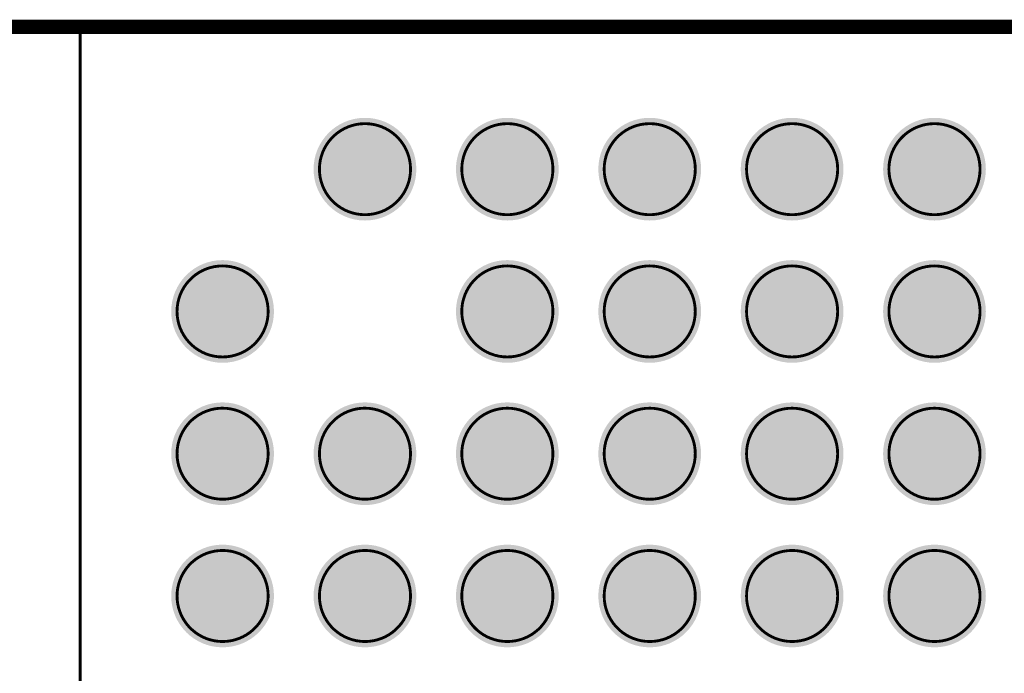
# Model space of a CAD drawing. Header units: inches. Extents: x -0.12 to 1.77, y 0 to 1.45.
# Tile 19 of 24: x 0.57 to 0.91, y 0.96 to 1.18. Entities that reach past the tile are written whole.
import ezdxf

# ---------------------------------------------------------------- set-up
doc = ezdxf.new("R2010")
doc.units = ezdxf.units.IN
doc.header["$MEASUREMENT"] = 0
for name, color, linetype in [('Keep-Out Layer', 6, 'Continuous'), ('Mechanical 7', 56, 'Continuous'), ('Top Layer', 1, 'Continuous'), ('Top Overlay', 2, 'Continuous'), ('Top Paste', 8, 'Continuous'), ('Top Solder', 216, 'Continuous')]:
    doc.layers.add(name, color=color, linetype=linetype)

# ---------------------------------------------------------------- blocks, each defined once
blk = doc.blocks.new('OSM__S____S_S______P________S____1')
at = {"layer": 'Mechanical 7', "const_width": 0.000984}
for points in [[(0, -0.59055), (0, 0.59055)], [(0, 0.59055), (0.59055, 0.59055)], [(0.08268, 0.54134), (0.08268, 0.54134)]]:
    blk.add_lwpolyline(points, dxfattribs=at)
at = {"layer": 'Mechanical 7', "const_width": 0.000492}
for points in [[(-0.00024, 0.59055, 1), (0.00025, 0.59055, 1)], [(-0.00024, 0.59055, 1), (0.00025, 0.59055, 1)], [(0.09818, 0.55709, 1), (0.09867, 0.55709, 1)], [(0.09818, 0.55709, 1), (0.09867, 0.55709, 1)], [(0.14739, 0.55709, 1), (0.14788, 0.55709, 1)], [(0.14739, 0.55709, 1), (0.14788, 0.55709, 1)], [(0.1966, 0.55709, 1), (0.19709, 0.55709, 1)], [(0.19661, 0.55709, 1), (0.1971, 0.55709, 1)], [(0.24581, 0.55709, 1), (0.24631, 0.55709, 1)], [(0.24582, 0.55709, 1), (0.24631, 0.55709, 1)], [(0.29503, 0.55709, 1), (0.29552, 0.55709, 1)], [(0.29503, 0.55709, 1), (0.29552, 0.55709, 1)], [(0.08243, 0.54134, 1), (0.08292, 0.54134, 1)], [(0.08243, 0.54134, 1), (0.08292, 0.54134, 1)], [(0.08243, 0.54134, 1), (0.08292, 0.54134, 1)], [(0.08243, 0.54134, 1), (0.08292, 0.54134, 1)], [(0.11393, 0.54134, 1), (0.11442, 0.54134, 1)], [(0.11393, 0.54134, 1), (0.11442, 0.54134, 1)], [(0.13164, 0.54134, 1), (0.13213, 0.54134, 1)], [(0.13164, 0.54134, 1), (0.13213, 0.54134, 1)], [(0.16314, 0.54134, 1), (0.16363, 0.54134, 1)], [(0.16314, 0.54134, 1), (0.16363, 0.54134, 1)], [(0.18085, 0.54134, 1), (0.18135, 0.54134, 1)], [(0.18085, 0.54134, 1), (0.18135, 0.54134, 1)], [(0.21235, 0.54134, 1), (0.21284, 0.54134, 1)], [(0.21235, 0.54134, 1), (0.21284, 0.54134, 1)], [(0.23007, 0.54134, 1), (0.23056, 0.54134, 1)], [(0.23007, 0.54134, 1), (0.23056, 0.54134, 1)], [(0.26156, 0.54134, 1), (0.26205, 0.54134, 1)], [(0.26156, 0.54134, 1), (0.26205, 0.54134, 1)], [(0.27928, 0.54134, 1), (0.27977, 0.54134, 1)], [(0.27928, 0.54134, 1), (0.27977, 0.54134, 1)], [(0.31077, 0.54134, 1), (0.31127, 0.54134, 1)], [(0.31077, 0.54134, 1), (0.31127, 0.54134, 1)], [(0.09818, 0.52559, 1), (0.09867, 0.52559, 1)], [(0.09818, 0.52559, 1), (0.09867, 0.52559, 1)], [(0.14739, 0.52559, 1), (0.14788, 0.52559, 1)], [(0.14739, 0.52559, 1), (0.14788, 0.52559, 1)], [(0.1966, 0.52559, 1), (0.19709, 0.52559, 1)], [(0.1966, 0.52559, 1), (0.19709, 0.52559, 1)], [(0.24581, 0.52559, 1), (0.24631, 0.52559, 1)], [(0.24581, 0.52559, 1), (0.24631, 0.52559, 1)], [(0.29503, 0.52559, 1), (0.29552, 0.52559, 1)], [(0.29503, 0.52559, 1), (0.29552, 0.52559, 1)], [(0.04896, 0.50787, 1), (0.04946, 0.50787, 1)], [(0.04897, 0.50788, 1), (0.04946, 0.50788, 1)], [(0.14739, 0.50787, 1), (0.14788, 0.50787, 1)], [(0.14739, 0.50788, 1), (0.14788, 0.50788, 1)], [(0.1966, 0.50787, 1), (0.19709, 0.50787, 1)], [(0.1966, 0.50788, 1), (0.19709, 0.50788, 1)], [(0.24581, 0.50787, 1), (0.2463, 0.50787, 1)], [(0.24581, 0.50788, 1), (0.24631, 0.50788, 1)], [(0.29503, 0.50787, 1), (0.29552, 0.50787, 1)], [(0.29503, 0.50788, 1), (0.29552, 0.50788, 1)], [(0.03322, 0.49213, 1), (0.03371, 0.49213, 1)], [(0.03322, 0.49213, 1), (0.03371, 0.49213, 1)], [(0.06471, 0.49213, 1), (0.0652, 0.49213, 1)], [(0.06471, 0.49213, 1), (0.0652, 0.49213, 1)], [(0.13164, 0.49213, 1), (0.13213, 0.49213, 1)], [(0.13164, 0.49213, 1), (0.13213, 0.49213, 1)], [(0.16313, 0.49213, 1), (0.16363, 0.49213, 1)], [(0.16313, 0.49213, 1), (0.16363, 0.49213, 1)], [(0.18085, 0.49212, 1), (0.18134, 0.49212, 1)], [(0.18085, 0.49212, 1), (0.18134, 0.49212, 1)], [(0.21235, 0.49212, 1), (0.21284, 0.49212, 1)], [(0.21235, 0.49212, 1), (0.21284, 0.49212, 1)], [(0.23006, 0.49213, 1), (0.23055, 0.49213, 1)], [(0.23006, 0.49213, 1), (0.23055, 0.49213, 1)], [(0.26156, 0.49213, 1), (0.26205, 0.49213, 1)], [(0.26156, 0.49213, 1), (0.26205, 0.49213, 1)], [(0.27928, 0.49212, 1), (0.27977, 0.49212, 1)], [(0.27928, 0.49212, 1), (0.27977, 0.49212, 1)], [(0.31078, 0.49212, 1), (0.31127, 0.49212, 1)], [(0.31078, 0.49212, 1), (0.31127, 0.49212, 1)], [(0.04896, 0.47638, 1), (0.04946, 0.47638, 1)], [(0.04896, 0.47638, 1), (0.04946, 0.47638, 1)], [(0.14739, 0.47638, 1), (0.14788, 0.47638, 1)], [(0.14739, 0.47638, 1), (0.14788, 0.47638, 1)], [(0.1966, 0.47638, 1), (0.19709, 0.47638, 1)], [(0.1966, 0.47638, 1), (0.19709, 0.47638, 1)], [(0.24581, 0.47638, 1), (0.2463, 0.47638, 1)], [(0.24581, 0.47638, 1), (0.2463, 0.47638, 1)], [(0.29503, 0.47638, 1), (0.29552, 0.47638, 1)], [(0.29503, 0.47638, 1), (0.29552, 0.47638, 1)], [(0.04897, 0.45866, 1), (0.04946, 0.45866, 1)], [(0.04897, 0.45867, 1), (0.04946, 0.45867, 1)], [(0.09818, 0.45866, 1), (0.09867, 0.45866, 1)], [(0.09818, 0.45867, 1), (0.09867, 0.45867, 1)], [(0.14739, 0.45866, 1), (0.14788, 0.45866, 1)], [(0.14739, 0.45866, 1), (0.14788, 0.45866, 1)], [(0.1966, 0.45866, 1), (0.19709, 0.45866, 1)], [(0.1966, 0.45866, 1), (0.19709, 0.45866, 1)], [(0.24581, 0.45866, 1), (0.2463, 0.45866, 1)], [(0.24581, 0.45866, 1), (0.24631, 0.45866, 1)], [(0.29503, 0.45866, 1), (0.29552, 0.45866, 1)], [(0.29503, 0.45866, 1), (0.29552, 0.45866, 1)], [(0.03322, 0.44292, 1), (0.03371, 0.44292, 1)], [(0.03322, 0.44292, 1), (0.03371, 0.44292, 1)], [(0.06471, 0.44292, 1), (0.06521, 0.44292, 1)], [(0.06471, 0.44292, 1), (0.06521, 0.44292, 1)], [(0.08243, 0.44292, 1), (0.08292, 0.44292, 1)], [(0.08243, 0.44292, 1), (0.08292, 0.44292, 1)], [(0.11393, 0.44292, 1), (0.11442, 0.44292, 1)], [(0.11393, 0.44292, 1), (0.11442, 0.44292, 1)], [(0.13164, 0.44291, 1), (0.13213, 0.44291, 1)], [(0.13164, 0.44291, 1), (0.13213, 0.44291, 1)], [(0.16313, 0.44291, 1), (0.16363, 0.44291, 1)], [(0.16313, 0.44291, 1), (0.16363, 0.44291, 1)], [(0.18085, 0.44291, 1), (0.18134, 0.44291, 1)], [(0.18085, 0.44291, 1), (0.18134, 0.44291, 1)], [(0.21235, 0.44291, 1), (0.21284, 0.44291, 1)], [(0.21235, 0.44291, 1), (0.21284, 0.44291, 1)], [(0.23006, 0.44291, 1), (0.23055, 0.44291, 1)], [(0.23006, 0.44291, 1), (0.23055, 0.44291, 1)], [(0.26156, 0.44291, 1), (0.26205, 0.44291, 1)], [(0.26156, 0.44291, 1), (0.26205, 0.44291, 1)], [(0.27928, 0.44291, 1), (0.27977, 0.44291, 1)], [(0.27928, 0.44291, 1), (0.27977, 0.44291, 1)], [(0.31078, 0.44291, 1), (0.31127, 0.44291, 1)], [(0.31078, 0.44291, 1), (0.31127, 0.44291, 1)], [(0.04897, 0.42717, 1), (0.04946, 0.42717, 1)], [(0.04897, 0.42717, 1), (0.04946, 0.42717, 1)], [(0.09818, 0.42717, 1), (0.09867, 0.42717, 1)], [(0.09818, 0.42717, 1), (0.09867, 0.42717, 1)], [(0.14739, 0.42717, 1), (0.14788, 0.42717, 1)], [(0.14739, 0.42717, 1), (0.14788, 0.42717, 1)], [(0.1966, 0.42716, 1), (0.19709, 0.42716, 1)], [(0.1966, 0.42716, 1), (0.19709, 0.42716, 1)], [(0.24581, 0.42717, 1), (0.2463, 0.42717, 1)], [(0.24581, 0.42717, 1), (0.2463, 0.42717, 1)], [(0.29503, 0.42716, 1), (0.29552, 0.42716, 1)], [(0.29503, 0.42716, 1), (0.29552, 0.42716, 1)], [(0.04897, 0.40945, 1), (0.04946, 0.40945, 1)], [(0.04897, 0.40945, 1), (0.04946, 0.40945, 1)], [(0.09818, 0.40945, 1), (0.09867, 0.40945, 1)], [(0.09818, 0.40945, 1), (0.09867, 0.40945, 1)], [(0.14739, 0.40945, 1), (0.14788, 0.40945, 1)], [(0.14739, 0.40945, 1), (0.14788, 0.40945, 1)], [(0.1966, 0.40945, 1), (0.19709, 0.40945, 1)], [(0.1966, 0.40945, 1), (0.19709, 0.40945, 1)], [(0.24581, 0.40945, 1), (0.2463, 0.40945, 1)], [(0.24581, 0.40945, 1), (0.24631, 0.40945, 1)], [(0.29503, 0.40945, 1), (0.29552, 0.40945, 1)], [(0.29503, 0.40945, 1), (0.29552, 0.40945, 1)], [(0.03322, 0.3937, 1), (0.03371, 0.3937, 1)], [(0.03322, 0.3937, 1), (0.03371, 0.3937, 1)], [(0.06471, 0.3937, 1), (0.06521, 0.3937, 1)], [(0.06471, 0.3937, 1), (0.06521, 0.3937, 1)], [(0.08243, 0.3937, 1), (0.08292, 0.3937, 1)], [(0.08243, 0.3937, 1), (0.08292, 0.3937, 1)], [(0.11393, 0.3937, 1), (0.11442, 0.3937, 1)], [(0.11393, 0.3937, 1), (0.11442, 0.3937, 1)], [(0.13164, 0.3937, 1), (0.13213, 0.3937, 1)], [(0.13164, 0.3937, 1), (0.13213, 0.3937, 1)], [(0.16313, 0.3937, 1), (0.16363, 0.3937, 1)], [(0.16313, 0.3937, 1), (0.16363, 0.3937, 1)], [(0.18085, 0.3937, 1), (0.18134, 0.3937, 1)], [(0.18085, 0.3937, 1), (0.18134, 0.3937, 1)], [(0.21235, 0.3937, 1), (0.21284, 0.3937, 1)], [(0.21235, 0.3937, 1), (0.21284, 0.3937, 1)], [(0.23006, 0.3937, 1), (0.23055, 0.3937, 1)], [(0.23006, 0.3937, 1), (0.23055, 0.3937, 1)], [(0.26156, 0.3937, 1), (0.26205, 0.3937, 1)], [(0.26156, 0.3937, 1), (0.26205, 0.3937, 1)], [(0.27928, 0.3937, 1), (0.27977, 0.3937, 1)], [(0.27928, 0.3937, 1), (0.27977, 0.3937, 1)], [(0.31078, 0.3937, 1), (0.31127, 0.3937, 1)], [(0.31078, 0.3937, 1), (0.31127, 0.3937, 1)], [(0.04897, 0.37795, 1), (0.04946, 0.37795, 1)], [(0.04897, 0.37795, 1), (0.04946, 0.37795, 1)], [(0.09818, 0.37795, 1), (0.09867, 0.37795, 1)], [(0.09818, 0.37795, 1), (0.09867, 0.37795, 1)], [(0.14739, 0.37795, 1), (0.14788, 0.37795, 1)], [(0.14739, 0.37795, 1), (0.14788, 0.37795, 1)], [(0.1966, 0.37795, 1), (0.19709, 0.37795, 1)], [(0.1966, 0.37795, 1), (0.19709, 0.37795, 1)], [(0.24581, 0.37795, 1), (0.2463, 0.37795, 1)], [(0.24581, 0.37795, 1), (0.2463, 0.37795, 1)], [(0.29503, 0.37795, 1), (0.29552, 0.37795, 1)], [(0.29503, 0.37795, 1), (0.29552, 0.37795, 1)]]:
    blk.add_lwpolyline(points, format="xyb", close=True, dxfattribs=at)
at = {"layer": 'Mechanical 7', "const_width": 0.000984}
for points in [[(0.08268, 0.54134, -0.414214), (0.09843, 0.55709)], [(0.09843, 0.55709, -0.414214), (0.11417, 0.54134)], [(0.13189, 0.54134, -0.414214), (0.14764, 0.55709)], [(0.14763, 0.55709, -0.414214), (0.16338, 0.54134)], [(0.1811, 0.54134, -0.414214), (0.19685, 0.55709)], [(0.19685, 0.55709, -0.414214), (0.2126, 0.54134)], [(0.23031, 0.54134, -0.414214), (0.24606, 0.55709)], [(0.24606, 0.55709, -0.414214), (0.26181, 0.54134)], [(0.27952, 0.54134, -0.414214), (0.29528, 0.55709)], [(0.29527, 0.55709, -0.414214), (0.31102, 0.54134)], [(0.09843, 0.52559, -0.414214), (0.08268, 0.54134)], [(0.11417, 0.54134, -0.414214), (0.09843, 0.52559)], [(0.14763, 0.52559, -0.414214), (0.13189, 0.54134)], [(0.16338, 0.54134, -0.414214), (0.14763, 0.52559)], [(0.19685, 0.52559, -0.414214), (0.1811, 0.54134)], [(0.2126, 0.54134, -0.414214), (0.19685, 0.52559)], [(0.24606, 0.52559, -0.414214), (0.23031, 0.54134)], [(0.26181, 0.54134, -0.414214), (0.24606, 0.52559)], [(0.29527, 0.52559, -0.414214), (0.27952, 0.54134)], [(0.31102, 0.54134, -0.414214), (0.29527, 0.52559)], [(0.03346, 0.49213, -0.414214), (0.04921, 0.50788)], [(0.04921, 0.50787, -0.414214), (0.06496, 0.49213)], [(0.13188, 0.49213, -0.414214), (0.14763, 0.50788)], [(0.14763, 0.50787, -0.414214), (0.16338, 0.49213)], [(0.1811, 0.49212, -0.414214), (0.19685, 0.50788)], [(0.19684, 0.50787, -0.414214), (0.21259, 0.49212)], [(0.23031, 0.49213, -0.414214), (0.24606, 0.50788)], [(0.24606, 0.50787, -0.414214), (0.2618, 0.49213)], [(0.27953, 0.49212, -0.414214), (0.29528, 0.50788)], [(0.29527, 0.50787, -0.414214), (0.31102, 0.49212)], [(0.04921, 0.47638, -0.414214), (0.03346, 0.49213)], [(0.06496, 0.49213, -0.414214), (0.04921, 0.47638)], [(0.14763, 0.47638, -0.414214), (0.13188, 0.49213)], [(0.16338, 0.49213, -0.414214), (0.14763, 0.47638)], [(0.19684, 0.47638, -0.414214), (0.1811, 0.49212)], [(0.21259, 0.49212, -0.414214), (0.19684, 0.47638)], [(0.24606, 0.47638, -0.414214), (0.23031, 0.49213)], [(0.2618, 0.49213, -0.414214), (0.24606, 0.47638)], [(0.29527, 0.47638, -0.414214), (0.27953, 0.49212)], [(0.31102, 0.49212, -0.414214), (0.29527, 0.47638)], [(0.03346, 0.44292, -0.414214), (0.04922, 0.45867)], [(0.04921, 0.45866, -0.414214), (0.06496, 0.44292)], [(0.08268, 0.44292, -0.414214), (0.09843, 0.45867)], [(0.09843, 0.45866, -0.414214), (0.11417, 0.44292)], [(0.13188, 0.44291, -0.414214), (0.14763, 0.45866)], [(0.14763, 0.45866, -0.414214), (0.16338, 0.44291)], [(0.1811, 0.44291, -0.414214), (0.19685, 0.45866)], [(0.19684, 0.45866, -0.414214), (0.21259, 0.44291)], [(0.23031, 0.44291, -0.414214), (0.24606, 0.45866)], [(0.24606, 0.45866, -0.414214), (0.2618, 0.44291)], [(0.27953, 0.44291, -0.414214), (0.29528, 0.45866)], [(0.29527, 0.45866, -0.414214), (0.31102, 0.44291)], [(0.04921, 0.42717, -0.414214), (0.03346, 0.44292)], [(0.06496, 0.44292, -0.414214), (0.04921, 0.42717)], [(0.09843, 0.42717, -0.414214), (0.08268, 0.44292)], [(0.11417, 0.44292, -0.414214), (0.09843, 0.42717)], [(0.14763, 0.42717, -0.414214), (0.13188, 0.44291)], [(0.16338, 0.44291, -0.414214), (0.14763, 0.42717)], [(0.19684, 0.42716, -0.414214), (0.1811, 0.44291)], [(0.21259, 0.44291, -0.414214), (0.19684, 0.42716)], [(0.24606, 0.42717, -0.414214), (0.23031, 0.44291)], [(0.2618, 0.44291, -0.414214), (0.24606, 0.42717)], [(0.29527, 0.42716, -0.414214), (0.27953, 0.44291)], [(0.31102, 0.44291, -0.414214), (0.29527, 0.42716)], [(0.03346, 0.3937, -0.414214), (0.04922, 0.40945)], [(0.04921, 0.40945, -0.414214), (0.06496, 0.3937)], [(0.08268, 0.3937, -0.414214), (0.09843, 0.40945)], [(0.09843, 0.40945, -0.414214), (0.11417, 0.3937)], [(0.13188, 0.3937, -0.414214), (0.14763, 0.40945)], [(0.14763, 0.40945, -0.414214), (0.16338, 0.3937)], [(0.1811, 0.3937, -0.414214), (0.19685, 0.40945)], [(0.19684, 0.40945, -0.414214), (0.21259, 0.3937)], [(0.23031, 0.3937, -0.414214), (0.24606, 0.40945)], [(0.24606, 0.40945, -0.414214), (0.2618, 0.3937)], [(0.27953, 0.3937, -0.414214), (0.29528, 0.40945)], [(0.29527, 0.40945, -0.414214), (0.31102, 0.3937)], [(0.04921, 0.37795, -0.414214), (0.03346, 0.3937)], [(0.06496, 0.3937, -0.414214), (0.04921, 0.37795)], [(0.09843, 0.37795, -0.414214), (0.08268, 0.3937)], [(0.11417, 0.3937, -0.414214), (0.09843, 0.37795)], [(0.14763, 0.37795, -0.414214), (0.13188, 0.3937)], [(0.16338, 0.3937, -0.414214), (0.14763, 0.37795)], [(0.19684, 0.37795, -0.414214), (0.1811, 0.3937)], [(0.21259, 0.3937, -0.414214), (0.19684, 0.37795)], [(0.24606, 0.37795, -0.414214), (0.23031, 0.3937)], [(0.2618, 0.3937, -0.414214), (0.24606, 0.37795)], [(0.29527, 0.37795, -0.414214), (0.27953, 0.3937)], [(0.31102, 0.3937, -0.414214), (0.29527, 0.37795)]]:
    blk.add_lwpolyline(points, format="xyb", dxfattribs=at)
at = {"layer": 'Top Overlay', "const_width": 0.004}
blk.add_lwpolyline([(-0.59055, 0.59055), (0.59055, 0.59055)], dxfattribs=at)
blk = doc.blocks.new('OSM__SIZE_M_MEDIUM__PLATFORM_SIDE_2')
at = {"layer": 'Mechanical 7', "const_width": 0.000984}
for points in [[(-0.88583, 0.59055), (-0.29528, 0.59055)], [(-0.29528, 0.59055), (0.29527, 0.59055)], [(-0.29528, -0.59055), (-0.29528, 0.59055)], [(-0.2126, 0.54134), (-0.2126, 0.54134)]]:
    blk.add_lwpolyline(points, dxfattribs=at)
at = {"layer": 'Mechanical 7', "const_width": 0.000492}
for points in [[(-0.29552, 0.59055, 1), (-0.29503, 0.59055, 1)], [(-0.29552, 0.59055, 1), (-0.29503, 0.59055, 1)], [(-0.29552, 0.59055, 1), (-0.29503, 0.59055, 1)], [(-0.1971, 0.55709, 1), (-0.19661, 0.55709, 1)], [(-0.1971, 0.55709, 1), (-0.1966, 0.55709, 1)], [(-0.14789, 0.55709, 1), (-0.1474, 0.55709, 1)], [(-0.14789, 0.55709, 1), (-0.14739, 0.55709, 1)], [(-0.09867, 0.55709, 1), (-0.09818, 0.55709, 1)], [(-0.09868, 0.55709, 1), (-0.09818, 0.55709, 1)], [(-0.04946, 0.55709, 1), (-0.04897, 0.55709, 1)], [(-0.04947, 0.55709, 1), (-0.04897, 0.55709, 1)], [(-0.00025, 0.55709, 1), (0.00024, 0.55709, 1)], [(-0.00025, 0.55709, 1), (0.00024, 0.55709, 1)], [(-0.21285, 0.54134, 1), (-0.21236, 0.54134, 1)], [(-0.21285, 0.54134, 1), (-0.21236, 0.54134, 1)], [(-0.21285, 0.54134, 1), (-0.21236, 0.54134, 1)], [(-0.21285, 0.54134, 1), (-0.21236, 0.54134, 1)], [(-0.18135, 0.54134, 1), (-0.18086, 0.54134, 1)], [(-0.18135, 0.54134, 1), (-0.18086, 0.54134, 1)], [(-0.16364, 0.54134, 1), (-0.16315, 0.54134, 1)], [(-0.16364, 0.54134, 1), (-0.16315, 0.54134, 1)], [(-0.13214, 0.54134, 1), (-0.13165, 0.54134, 1)], [(-0.13214, 0.54134, 1), (-0.13165, 0.54134, 1)], [(-0.11443, 0.54134, 1), (-0.11393, 0.54134, 1)], [(-0.11443, 0.54134, 1), (-0.11393, 0.54134, 1)], [(-0.08293, 0.54134, 1), (-0.08244, 0.54134, 1)], [(-0.08293, 0.54134, 1), (-0.08244, 0.54134, 1)], [(-0.06521, 0.54134, 1), (-0.06472, 0.54134, 1)], [(-0.06521, 0.54134, 1), (-0.06472, 0.54134, 1)], [(-0.03372, 0.54134, 1), (-0.03322, 0.54134, 1)], [(-0.03372, 0.54134, 1), (-0.03322, 0.54134, 1)], [(-0.016, 0.54134, 1), (-0.01551, 0.54134, 1)], [(-0.016, 0.54134, 1), (-0.01551, 0.54134, 1)], [(0.0155, 0.54134, 1), (0.01599, 0.54134, 1)], [(0.0155, 0.54134, 1), (0.01599, 0.54134, 1)], [(-0.1971, 0.52559, 1), (-0.19661, 0.52559, 1)], [(-0.1971, 0.52559, 1), (-0.19661, 0.52559, 1)], [(-0.14789, 0.52559, 1), (-0.1474, 0.52559, 1)], [(-0.14789, 0.52559, 1), (-0.1474, 0.52559, 1)], [(-0.09868, 0.52559, 1), (-0.09818, 0.52559, 1)], [(-0.09868, 0.52559, 1), (-0.09818, 0.52559, 1)], [(-0.04947, 0.52559, 1), (-0.04897, 0.52559, 1)], [(-0.04947, 0.52559, 1), (-0.04897, 0.52559, 1)], [(-0.00025, 0.52559, 1), (0.00024, 0.52559, 1)], [(-0.00025, 0.52559, 1), (0.00024, 0.52559, 1)], [(-0.24631, 0.50788, 1), (-0.24582, 0.50788, 1)], [(-0.24632, 0.50787, 1), (-0.24582, 0.50787, 1)], [(-0.14789, 0.50788, 1), (-0.1474, 0.50788, 1)], [(-0.14789, 0.50787, 1), (-0.1474, 0.50787, 1)], [(-0.09868, 0.50787, 1), (-0.09819, 0.50787, 1)], [(-0.09868, 0.50788, 1), (-0.09818, 0.50788, 1)], [(-0.04947, 0.50788, 1), (-0.04897, 0.50788, 1)], [(-0.04947, 0.50787, 1), (-0.04898, 0.50787, 1)], [(-0.00025, 0.50787, 1), (0.00024, 0.50787, 1)], [(-0.00025, 0.50788, 1), (0.00024, 0.50788, 1)], [(-0.26206, 0.49213, 1), (-0.26157, 0.49213, 1)], [(-0.26206, 0.49213, 1), (-0.26157, 0.49213, 1)], [(-0.23057, 0.49213, 1), (-0.23008, 0.49213, 1)], [(-0.23057, 0.49213, 1), (-0.23008, 0.49213, 1)], [(-0.16364, 0.49213, 1), (-0.16315, 0.49213, 1)], [(-0.16364, 0.49213, 1), (-0.16315, 0.49213, 1)], [(-0.13215, 0.49213, 1), (-0.13165, 0.49213, 1)], [(-0.13215, 0.49213, 1), (-0.13165, 0.49213, 1)], [(-0.11443, 0.49212, 1), (-0.11394, 0.49212, 1)], [(-0.11443, 0.49212, 1), (-0.11394, 0.49212, 1)], [(-0.08293, 0.49212, 1), (-0.08244, 0.49212, 1)], [(-0.08293, 0.49212, 1), (-0.08244, 0.49212, 1)], [(-0.06522, 0.49213, 1), (-0.06472, 0.49213, 1)], [(-0.06522, 0.49213, 1), (-0.06472, 0.49213, 1)], [(-0.03372, 0.49213, 1), (-0.03323, 0.49213, 1)], [(-0.03372, 0.49213, 1), (-0.03323, 0.49213, 1)], [(-0.016, 0.49212, 1), (-0.01551, 0.49212, 1)], [(-0.016, 0.49212, 1), (-0.01551, 0.49212, 1)], [(0.0155, 0.49212, 1), (0.01599, 0.49212, 1)], [(0.0155, 0.49212, 1), (0.01599, 0.49212, 1)], [(-0.24632, 0.47638, 1), (-0.24582, 0.47638, 1)], [(-0.24632, 0.47638, 1), (-0.24582, 0.47638, 1)], [(-0.14789, 0.47638, 1), (-0.1474, 0.47638, 1)], [(-0.14789, 0.47638, 1), (-0.1474, 0.47638, 1)], [(-0.09868, 0.47638, 1), (-0.09819, 0.47638, 1)], [(-0.09868, 0.47638, 1), (-0.09819, 0.47638, 1)], [(-0.04947, 0.47638, 1), (-0.04898, 0.47638, 1)], [(-0.04947, 0.47638, 1), (-0.04898, 0.47638, 1)], [(-0.00025, 0.47638, 1), (0.00024, 0.47638, 1)], [(-0.00025, 0.47638, 1), (0.00024, 0.47638, 1)], [(-0.24631, 0.45867, 1), (-0.24582, 0.45867, 1)], [(-0.24631, 0.45866, 1), (-0.24582, 0.45866, 1)], [(-0.1971, 0.45866, 1), (-0.19661, 0.45866, 1)], [(-0.1971, 0.45867, 1), (-0.1966, 0.45867, 1)], [(-0.14789, 0.45866, 1), (-0.1474, 0.45866, 1)], [(-0.14789, 0.45866, 1), (-0.1474, 0.45866, 1)], [(-0.09868, 0.45866, 1), (-0.09819, 0.45866, 1)], [(-0.09868, 0.45866, 1), (-0.09818, 0.45866, 1)], [(-0.04947, 0.45866, 1), (-0.04897, 0.45866, 1)], [(-0.04947, 0.45866, 1), (-0.04898, 0.45866, 1)], [(-0.00025, 0.45866, 1), (0.00024, 0.45866, 1)], [(-0.00025, 0.45866, 1), (0.00024, 0.45866, 1)], [(-0.26206, 0.44292, 1), (-0.26157, 0.44292, 1)], [(-0.26206, 0.44292, 1), (-0.26157, 0.44292, 1)], [(-0.23056, 0.44292, 1), (-0.23007, 0.44292, 1)], [(-0.23056, 0.44292, 1), (-0.23007, 0.44292, 1)], [(-0.21285, 0.44292, 1), (-0.21236, 0.44292, 1)], [(-0.21285, 0.44292, 1), (-0.21236, 0.44292, 1)], [(-0.18135, 0.44292, 1), (-0.18086, 0.44292, 1)], [(-0.18135, 0.44292, 1), (-0.18086, 0.44292, 1)], [(-0.16364, 0.44291, 1), (-0.16315, 0.44291, 1)], [(-0.16364, 0.44291, 1), (-0.16315, 0.44291, 1)], [(-0.13215, 0.44291, 1), (-0.13165, 0.44291, 1)], [(-0.13215, 0.44291, 1), (-0.13165, 0.44291, 1)], [(-0.11443, 0.44291, 1), (-0.11394, 0.44291, 1)], [(-0.11443, 0.44291, 1), (-0.11394, 0.44291, 1)], [(-0.08293, 0.44291, 1), (-0.08244, 0.44291, 1)], [(-0.08293, 0.44291, 1), (-0.08244, 0.44291, 1)], [(-0.06522, 0.44291, 1), (-0.06472, 0.44291, 1)], [(-0.06522, 0.44291, 1), (-0.06472, 0.44291, 1)], [(-0.03372, 0.44291, 1), (-0.03323, 0.44291, 1)], [(-0.03372, 0.44291, 1), (-0.03323, 0.44291, 1)], [(-0.016, 0.44291, 1), (-0.01551, 0.44291, 1)], [(-0.016, 0.44291, 1), (-0.01551, 0.44291, 1)], [(0.0155, 0.44291, 1), (0.01599, 0.44291, 1)], [(0.0155, 0.44291, 1), (0.01599, 0.44291, 1)], [(-0.24631, 0.42717, 1), (-0.24582, 0.42717, 1)], [(-0.24631, 0.42717, 1), (-0.24582, 0.42717, 1)], [(-0.1971, 0.42717, 1), (-0.19661, 0.42717, 1)], [(-0.1971, 0.42717, 1), (-0.19661, 0.42717, 1)], [(-0.14789, 0.42717, 1), (-0.1474, 0.42717, 1)], [(-0.14789, 0.42717, 1), (-0.1474, 0.42717, 1)], [(-0.09868, 0.42716, 1), (-0.09819, 0.42716, 1)], [(-0.09868, 0.42716, 1), (-0.09819, 0.42716, 1)], [(-0.04947, 0.42717, 1), (-0.04898, 0.42717, 1)], [(-0.04947, 0.42717, 1), (-0.04898, 0.42717, 1)], [(-0.00025, 0.42716, 1), (0.00024, 0.42716, 1)], [(-0.00025, 0.42716, 1), (0.00024, 0.42716, 1)], [(-0.24631, 0.40945, 1), (-0.24582, 0.40945, 1)], [(-0.24631, 0.40945, 1), (-0.24582, 0.40945, 1)], [(-0.1971, 0.40945, 1), (-0.19661, 0.40945, 1)], [(-0.1971, 0.40945, 1), (-0.1966, 0.40945, 1)], [(-0.14789, 0.40945, 1), (-0.1474, 0.40945, 1)], [(-0.14789, 0.40945, 1), (-0.1474, 0.40945, 1)], [(-0.09868, 0.40945, 1), (-0.09819, 0.40945, 1)], [(-0.09868, 0.40945, 1), (-0.09818, 0.40945, 1)], [(-0.04947, 0.40945, 1), (-0.04897, 0.40945, 1)], [(-0.04947, 0.40945, 1), (-0.04898, 0.40945, 1)], [(-0.00025, 0.40945, 1), (0.00024, 0.40945, 1)], [(-0.00025, 0.40945, 1), (0.00024, 0.40945, 1)], [(-0.26206, 0.3937, 1), (-0.26157, 0.3937, 1)], [(-0.26206, 0.3937, 1), (-0.26157, 0.3937, 1)], [(-0.23056, 0.3937, 1), (-0.23007, 0.3937, 1)], [(-0.23056, 0.3937, 1), (-0.23007, 0.3937, 1)], [(-0.21285, 0.3937, 1), (-0.21236, 0.3937, 1)], [(-0.21285, 0.3937, 1), (-0.21236, 0.3937, 1)], [(-0.18135, 0.3937, 1), (-0.18086, 0.3937, 1)], [(-0.18135, 0.3937, 1), (-0.18086, 0.3937, 1)], [(-0.16364, 0.3937, 1), (-0.16315, 0.3937, 1)], [(-0.16364, 0.3937, 1), (-0.16315, 0.3937, 1)], [(-0.13215, 0.3937, 1), (-0.13165, 0.3937, 1)], [(-0.13215, 0.3937, 1), (-0.13165, 0.3937, 1)], [(-0.11443, 0.3937, 1), (-0.11394, 0.3937, 1)], [(-0.11443, 0.3937, 1), (-0.11394, 0.3937, 1)], [(-0.08293, 0.3937, 1), (-0.08244, 0.3937, 1)], [(-0.08293, 0.3937, 1), (-0.08244, 0.3937, 1)], [(-0.06522, 0.3937, 1), (-0.06472, 0.3937, 1)], [(-0.06522, 0.3937, 1), (-0.06472, 0.3937, 1)], [(-0.03372, 0.3937, 1), (-0.03323, 0.3937, 1)], [(-0.03372, 0.3937, 1), (-0.03323, 0.3937, 1)], [(-0.016, 0.3937, 1), (-0.01551, 0.3937, 1)], [(-0.016, 0.3937, 1), (-0.01551, 0.3937, 1)], [(0.0155, 0.3937, 1), (0.01599, 0.3937, 1)], [(0.0155, 0.3937, 1), (0.01599, 0.3937, 1)], [(-0.24631, 0.37795, 1), (-0.24582, 0.37795, 1)], [(-0.24631, 0.37795, 1), (-0.24582, 0.37795, 1)], [(-0.1971, 0.37795, 1), (-0.19661, 0.37795, 1)], [(-0.1971, 0.37795, 1), (-0.19661, 0.37795, 1)], [(-0.14789, 0.37795, 1), (-0.1474, 0.37795, 1)], [(-0.14789, 0.37795, 1), (-0.1474, 0.37795, 1)], [(-0.09868, 0.37795, 1), (-0.09819, 0.37795, 1)], [(-0.09868, 0.37795, 1), (-0.09819, 0.37795, 1)], [(-0.04947, 0.37795, 1), (-0.04898, 0.37795, 1)], [(-0.04947, 0.37795, 1), (-0.04898, 0.37795, 1)], [(-0.00025, 0.37795, 1), (0.00024, 0.37795, 1)], [(-0.00025, 0.37795, 1), (0.00024, 0.37795, 1)]]:
    blk.add_lwpolyline(points, format="xyb", close=True, dxfattribs=at)
at = {"layer": 'Mechanical 7', "const_width": 0.000984}
for points in [[(-0.2126, 0.54134, -0.414214), (-0.19685, 0.55709)], [(-0.19685, 0.55709, -0.414214), (-0.18111, 0.54134)], [(-0.16339, 0.54134, -0.414214), (-0.14764, 0.55709)], [(-0.14764, 0.55709, -0.414214), (-0.1319, 0.54134)], [(-0.11418, 0.54134, -0.414214), (-0.09843, 0.55709)], [(-0.09843, 0.55709, -0.414214), (-0.08268, 0.54134)], [(-0.06497, 0.54134, -0.414214), (-0.04922, 0.55709)], [(-0.04922, 0.55709, -0.414214), (-0.03347, 0.54134)], [(-0.01575, 0.54134, -0.414214), (0, 0.55709)], [(-0.00001, 0.55709, -0.414214), (0.01574, 0.54134)], [(-0.19685, 0.52559, -0.414214), (-0.2126, 0.54134)], [(-0.18111, 0.54134, -0.414214), (-0.19685, 0.52559)], [(-0.14764, 0.52559, -0.414214), (-0.16339, 0.54134)], [(-0.1319, 0.54134, -0.414214), (-0.14764, 0.52559)], [(-0.09843, 0.52559, -0.414214), (-0.11418, 0.54134)], [(-0.08268, 0.54134, -0.414214), (-0.09843, 0.52559)], [(-0.04922, 0.52559, -0.414214), (-0.06497, 0.54134)], [(-0.03347, 0.54134, -0.414214), (-0.04922, 0.52559)], [(-0.00001, 0.52559, -0.414214), (-0.01575, 0.54134)], [(0.01574, 0.54134, -0.414214), (-0.00001, 0.52559)], [(-0.26182, 0.49213, -0.414214), (-0.24607, 0.50788)], [(-0.24607, 0.50787, -0.414214), (-0.23032, 0.49213)], [(-0.1634, 0.49213, -0.414214), (-0.14764, 0.50788)], [(-0.14765, 0.50787, -0.414214), (-0.1319, 0.49213)], [(-0.11418, 0.49212, -0.414214), (-0.09843, 0.50788)], [(-0.09843, 0.50787, -0.414214), (-0.08269, 0.49212)], [(-0.06497, 0.49213, -0.414214), (-0.04922, 0.50788)], [(-0.04922, 0.50787, -0.414214), (-0.03347, 0.49213)], [(-0.01575, 0.49212, -0.414214), (0, 0.50788)], [(-0.00001, 0.50787, -0.414214), (0.01574, 0.49212)], [(-0.24607, 0.47638, -0.414214), (-0.26182, 0.49213)], [(-0.23032, 0.49213, -0.414214), (-0.24607, 0.47638)], [(-0.14765, 0.47638, -0.414214), (-0.1634, 0.49213)], [(-0.1319, 0.49213, -0.414214), (-0.14765, 0.47638)], [(-0.09843, 0.47638, -0.414214), (-0.11418, 0.49212)], [(-0.08269, 0.49212, -0.414214), (-0.09843, 0.47638)], [(-0.04922, 0.47638, -0.414214), (-0.06497, 0.49213)], [(-0.03347, 0.49213, -0.414214), (-0.04922, 0.47638)], [(-0.00001, 0.47638, -0.414214), (-0.01575, 0.49212)], [(0.01574, 0.49212, -0.414214), (-0.00001, 0.47638)], [(-0.26181, 0.44292, -0.414214), (-0.24606, 0.45867)], [(-0.24607, 0.45866, -0.414214), (-0.23032, 0.44292)], [(-0.2126, 0.44292, -0.414214), (-0.19685, 0.45867)], [(-0.19685, 0.45866, -0.414214), (-0.18111, 0.44292)], [(-0.1634, 0.44291, -0.414214), (-0.14764, 0.45866)], [(-0.14765, 0.45866, -0.414214), (-0.1319, 0.44291)], [(-0.11418, 0.44291, -0.414214), (-0.09843, 0.45866)], [(-0.09843, 0.45866, -0.414214), (-0.08269, 0.44291)], [(-0.06497, 0.44291, -0.414214), (-0.04922, 0.45866)], [(-0.04922, 0.45866, -0.414214), (-0.03347, 0.44291)], [(-0.01575, 0.44291, -0.414214), (0, 0.45866)], [(-0.00001, 0.45866, -0.414214), (0.01574, 0.44291)], [(-0.24607, 0.42717, -0.414214), (-0.26181, 0.44292)], [(-0.23032, 0.44292, -0.414214), (-0.24607, 0.42717)], [(-0.19685, 0.42717, -0.414214), (-0.2126, 0.44292)], [(-0.18111, 0.44292, -0.414214), (-0.19685, 0.42717)], [(-0.14765, 0.42717, -0.414214), (-0.1634, 0.44291)], [(-0.1319, 0.44291, -0.414214), (-0.14765, 0.42717)], [(-0.09843, 0.42716, -0.414214), (-0.11418, 0.44291)], [(-0.08269, 0.44291, -0.414214), (-0.09843, 0.42716)], [(-0.04922, 0.42717, -0.414214), (-0.06497, 0.44291)], [(-0.03347, 0.44291, -0.414214), (-0.04922, 0.42717)], [(-0.00001, 0.42716, -0.414214), (-0.01575, 0.44291)], [(0.01574, 0.44291, -0.414214), (-0.00001, 0.42716)], [(-0.26181, 0.3937, -0.414214), (-0.24606, 0.40945)], [(-0.24607, 0.40945, -0.414214), (-0.23032, 0.3937)], [(-0.2126, 0.3937, -0.414214), (-0.19685, 0.40945)], [(-0.19685, 0.40945, -0.414214), (-0.18111, 0.3937)], [(-0.1634, 0.3937, -0.414214), (-0.14764, 0.40945)], [(-0.14765, 0.40945, -0.414214), (-0.1319, 0.3937)], [(-0.11418, 0.3937, -0.414214), (-0.09843, 0.40945)], [(-0.09843, 0.40945, -0.414214), (-0.08269, 0.3937)], [(-0.06497, 0.3937, -0.414214), (-0.04922, 0.40945)], [(-0.04922, 0.40945, -0.414214), (-0.03347, 0.3937)], [(-0.01575, 0.3937, -0.414214), (0, 0.40945)], [(-0.00001, 0.40945, -0.414214), (0.01574, 0.3937)], [(-0.24607, 0.37795, -0.414214), (-0.26181, 0.3937)], [(-0.23032, 0.3937, -0.414214), (-0.24607, 0.37795)], [(-0.19685, 0.37795, -0.414214), (-0.2126, 0.3937)], [(-0.18111, 0.3937, -0.414214), (-0.19685, 0.37795)], [(-0.14765, 0.37795, -0.414214), (-0.1634, 0.3937)], [(-0.1319, 0.3937, -0.414214), (-0.14765, 0.37795)], [(-0.09843, 0.37795, -0.414214), (-0.11418, 0.3937)], [(-0.08269, 0.3937, -0.414214), (-0.09843, 0.37795)], [(-0.04922, 0.37795, -0.414214), (-0.06497, 0.3937)], [(-0.03347, 0.3937, -0.414214), (-0.04922, 0.37795)], [(-0.00001, 0.37795, -0.414214), (-0.01575, 0.3937)], [(0.01574, 0.3937, -0.414214), (-0.00001, 0.37795)]]:
    blk.add_lwpolyline(points, format="xyb", dxfattribs=at)
at = {"layer": 'Top Overlay', "const_width": 0.004}
blk.add_lwpolyline([(-0.88583, 0.59055), (0.88583, 0.59055)], dxfattribs=at)
blk = doc.blocks.new('OSM__S____0_Z_____P________S____3')
at = {"layer": 'Top Layer'}
h = blk.add_hatch(color=1, dxfattribs=at)
edge = h.paths.add_edge_path()
edge.add_arc((-0.19685, 0.54134), 0.01575, 0, 360)
h = blk.add_hatch(color=1, dxfattribs=at)
edge = h.paths.add_edge_path()
edge.add_arc((-0.14764, 0.54134), 0.01575, 0, 360)
h = blk.add_hatch(color=1, dxfattribs=at)
edge = h.paths.add_edge_path()
edge.add_arc((-0.09843, 0.54134), 0.01575, 0, 360)
h = blk.add_hatch(color=1, dxfattribs=at)
edge = h.paths.add_edge_path()
edge.add_arc((-0.04921, 0.54134), 0.01575, 0, 360)
h = blk.add_hatch(color=1, dxfattribs=at)
edge = h.paths.add_edge_path()
edge.add_arc((0, 0.54134), 0.01575, 0, 360)
h = blk.add_hatch(color=1, dxfattribs=at)
edge = h.paths.add_edge_path()
edge.add_arc((-0.24606, 0.49213), 0.01575, 0, 360)
h = blk.add_hatch(color=1, dxfattribs=at)
edge = h.paths.add_edge_path()
edge.add_arc((-0.14764, 0.49213), 0.01575, 0, 360)
h = blk.add_hatch(color=1, dxfattribs=at)
edge = h.paths.add_edge_path()
edge.add_arc((-0.09843, 0.49213), 0.01575, 0, 360)
h = blk.add_hatch(color=1, dxfattribs=at)
edge = h.paths.add_edge_path()
edge.add_arc((-0.04921, 0.49213), 0.01575, 0, 360)
h = blk.add_hatch(color=1, dxfattribs=at)
edge = h.paths.add_edge_path()
edge.add_arc((0, 0.49213), 0.01575, 0, 360)
h = blk.add_hatch(color=1, dxfattribs=at)
edge = h.paths.add_edge_path()
edge.add_arc((-0.24606, 0.44291), 0.01575, 0, 360)
h = blk.add_hatch(color=1, dxfattribs=at)
edge = h.paths.add_edge_path()
edge.add_arc((-0.19685, 0.44291), 0.01575, 0, 360)
h = blk.add_hatch(color=1, dxfattribs=at)
edge = h.paths.add_edge_path()
edge.add_arc((-0.14764, 0.44291), 0.01575, 0, 360)
h = blk.add_hatch(color=1, dxfattribs=at)
edge = h.paths.add_edge_path()
edge.add_arc((-0.09843, 0.44291), 0.01575, 0, 360)
h = blk.add_hatch(color=1, dxfattribs=at)
edge = h.paths.add_edge_path()
edge.add_arc((-0.04921, 0.44291), 0.01575, 0, 360)
h = blk.add_hatch(color=1, dxfattribs=at)
edge = h.paths.add_edge_path()
edge.add_arc((0, 0.44291), 0.01575, 0, 360)
h = blk.add_hatch(color=1, dxfattribs=at)
edge = h.paths.add_edge_path()
edge.add_arc((-0.24606, 0.3937), 0.01575, 0, 360)
h = blk.add_hatch(color=1, dxfattribs=at)
edge = h.paths.add_edge_path()
edge.add_arc((-0.19685, 0.3937), 0.01575, 0, 360)
h = blk.add_hatch(color=1, dxfattribs=at)
edge = h.paths.add_edge_path()
edge.add_arc((-0.14764, 0.3937), 0.01575, 0, 360)
h = blk.add_hatch(color=1, dxfattribs=at)
edge = h.paths.add_edge_path()
edge.add_arc((-0.09843, 0.3937), 0.01575, 0, 360)
h = blk.add_hatch(color=1, dxfattribs=at)
edge = h.paths.add_edge_path()
edge.add_arc((-0.04921, 0.3937), 0.01575, 0, 360)
h = blk.add_hatch(color=1, dxfattribs=at)
edge = h.paths.add_edge_path()
edge.add_arc((0, 0.3937), 0.01575, 0, 360)
at = {"layer": 'Top Paste'}
h = blk.add_hatch(color=8, dxfattribs=at)
edge = h.paths.add_edge_path()
edge.add_arc((-0.19685, 0.54134), 0.01575, 0, 360)
h = blk.add_hatch(color=8, dxfattribs=at)
edge = h.paths.add_edge_path()
edge.add_arc((-0.14764, 0.54134), 0.01575, 0, 360)
h = blk.add_hatch(color=8, dxfattribs=at)
edge = h.paths.add_edge_path()
edge.add_arc((-0.09843, 0.54134), 0.01575, 0, 360)
h = blk.add_hatch(color=8, dxfattribs=at)
edge = h.paths.add_edge_path()
edge.add_arc((-0.04921, 0.54134), 0.01575, 0, 360)
h = blk.add_hatch(color=8, dxfattribs=at)
edge = h.paths.add_edge_path()
edge.add_arc((0, 0.54134), 0.01575, 0, 360)
h = blk.add_hatch(color=8, dxfattribs=at)
edge = h.paths.add_edge_path()
edge.add_arc((-0.24606, 0.49213), 0.01575, 0, 360)
h = blk.add_hatch(color=8, dxfattribs=at)
edge = h.paths.add_edge_path()
edge.add_arc((-0.14764, 0.49213), 0.01575, 0, 360)
h = blk.add_hatch(color=8, dxfattribs=at)
edge = h.paths.add_edge_path()
edge.add_arc((-0.09843, 0.49213), 0.01575, 0, 360)
h = blk.add_hatch(color=8, dxfattribs=at)
edge = h.paths.add_edge_path()
edge.add_arc((-0.04921, 0.49213), 0.01575, 0, 360)
h = blk.add_hatch(color=8, dxfattribs=at)
edge = h.paths.add_edge_path()
edge.add_arc((0, 0.49213), 0.01575, 0, 360)
h = blk.add_hatch(color=8, dxfattribs=at)
edge = h.paths.add_edge_path()
edge.add_arc((-0.24606, 0.44291), 0.01575, 0, 360)
h = blk.add_hatch(color=8, dxfattribs=at)
edge = h.paths.add_edge_path()
edge.add_arc((-0.19685, 0.44291), 0.01575, 0, 360)
h = blk.add_hatch(color=8, dxfattribs=at)
edge = h.paths.add_edge_path()
edge.add_arc((-0.14764, 0.44291), 0.01575, 0, 360)
h = blk.add_hatch(color=8, dxfattribs=at)
edge = h.paths.add_edge_path()
edge.add_arc((-0.09843, 0.44291), 0.01575, 0, 360)
h = blk.add_hatch(color=8, dxfattribs=at)
edge = h.paths.add_edge_path()
edge.add_arc((-0.04921, 0.44291), 0.01575, 0, 360)
h = blk.add_hatch(color=8, dxfattribs=at)
edge = h.paths.add_edge_path()
edge.add_arc((0, 0.44291), 0.01575, 0, 360)
h = blk.add_hatch(color=8, dxfattribs=at)
edge = h.paths.add_edge_path()
edge.add_arc((-0.24606, 0.3937), 0.01575, 0, 360)
h = blk.add_hatch(color=8, dxfattribs=at)
edge = h.paths.add_edge_path()
edge.add_arc((-0.19685, 0.3937), 0.01575, 0, 360)
h = blk.add_hatch(color=8, dxfattribs=at)
edge = h.paths.add_edge_path()
edge.add_arc((-0.14764, 0.3937), 0.01575, 0, 360)
h = blk.add_hatch(color=8, dxfattribs=at)
edge = h.paths.add_edge_path()
edge.add_arc((-0.09843, 0.3937), 0.01575, 0, 360)
h = blk.add_hatch(color=8, dxfattribs=at)
edge = h.paths.add_edge_path()
edge.add_arc((-0.04921, 0.3937), 0.01575, 0, 360)
h = blk.add_hatch(color=8, dxfattribs=at)
edge = h.paths.add_edge_path()
edge.add_arc((0, 0.3937), 0.01575, 0, 360)
at = {"layer": 'Top Solder'}
h = blk.add_hatch(color=216, dxfattribs=at)
edge = h.paths.add_edge_path()
edge.add_arc((-0.19685, 0.54134), 0.01776, 0, 360)
h = blk.add_hatch(color=216, dxfattribs=at)
edge = h.paths.add_edge_path()
edge.add_arc((-0.14764, 0.54134), 0.01776, 0, 360)
h = blk.add_hatch(color=216, dxfattribs=at)
edge = h.paths.add_edge_path()
edge.add_arc((-0.09843, 0.54134), 0.01776, 0, 360)
h = blk.add_hatch(color=216, dxfattribs=at)
edge = h.paths.add_edge_path()
edge.add_arc((-0.04921, 0.54134), 0.01776, 0, 360)
h = blk.add_hatch(color=216, dxfattribs=at)
edge = h.paths.add_edge_path()
edge.add_arc((0, 0.54134), 0.01776, 0, 360)
h = blk.add_hatch(color=216, dxfattribs=at)
edge = h.paths.add_edge_path()
edge.add_arc((-0.24606, 0.49213), 0.01776, 0, 360)
h = blk.add_hatch(color=216, dxfattribs=at)
edge = h.paths.add_edge_path()
edge.add_arc((-0.14764, 0.49213), 0.01776, 0, 360)
h = blk.add_hatch(color=216, dxfattribs=at)
edge = h.paths.add_edge_path()
edge.add_arc((-0.09843, 0.49213), 0.01776, 0, 360)
h = blk.add_hatch(color=216, dxfattribs=at)
edge = h.paths.add_edge_path()
edge.add_arc((-0.04921, 0.49213), 0.01776, 0, 360)
h = blk.add_hatch(color=216, dxfattribs=at)
edge = h.paths.add_edge_path()
edge.add_arc((0, 0.49213), 0.01776, 0, 360)
h = blk.add_hatch(color=216, dxfattribs=at)
edge = h.paths.add_edge_path()
edge.add_arc((-0.24606, 0.44291), 0.01776, 0, 360)
h = blk.add_hatch(color=216, dxfattribs=at)
edge = h.paths.add_edge_path()
edge.add_arc((-0.19685, 0.44291), 0.01776, 0, 360)
h = blk.add_hatch(color=216, dxfattribs=at)
edge = h.paths.add_edge_path()
edge.add_arc((-0.14764, 0.44291), 0.01776, 0, 360)
h = blk.add_hatch(color=216, dxfattribs=at)
edge = h.paths.add_edge_path()
edge.add_arc((-0.09843, 0.44291), 0.01776, 0, 360)
h = blk.add_hatch(color=216, dxfattribs=at)
edge = h.paths.add_edge_path()
edge.add_arc((-0.04921, 0.44291), 0.01776, 0, 360)
h = blk.add_hatch(color=216, dxfattribs=at)
edge = h.paths.add_edge_path()
edge.add_arc((0, 0.44291), 0.01776, 0, 360)
h = blk.add_hatch(color=216, dxfattribs=at)
edge = h.paths.add_edge_path()
edge.add_arc((-0.24606, 0.3937), 0.01776, 0, 360)
h = blk.add_hatch(color=216, dxfattribs=at)
edge = h.paths.add_edge_path()
edge.add_arc((-0.19685, 0.3937), 0.01776, 0, 360)
h = blk.add_hatch(color=216, dxfattribs=at)
edge = h.paths.add_edge_path()
edge.add_arc((-0.14764, 0.3937), 0.01776, 0, 360)
h = blk.add_hatch(color=216, dxfattribs=at)
edge = h.paths.add_edge_path()
edge.add_arc((-0.09843, 0.3937), 0.01776, 0, 360)
h = blk.add_hatch(color=216, dxfattribs=at)
edge = h.paths.add_edge_path()
edge.add_arc((-0.04921, 0.3937), 0.01776, 0, 360)
h = blk.add_hatch(color=216, dxfattribs=at)
edge = h.paths.add_edge_path()
edge.add_arc((0, 0.3937), 0.01776, 0, 360)
at = {"layer": 'Top Overlay', "const_width": 0.004}
blk.add_lwpolyline([(-0.29528, 0.59055), (0.29528, 0.59055)], dxfattribs=at)
at = {"layer": 'Top Overlay', "const_width": 0.002}
blk.add_lwpolyline([(-0.29628, 0.59055, 1), (-0.29428, 0.59055, 1)], format="xyb", close=True, dxfattribs=at)

msp = doc.modelspace()

# ---------------------------------------------------------------- linework, layer by layer
at = {"layer": 'Keep-Out Layer', "const_width": 0.005}
msp.add_lwpolyline([(0, 1.1811), (1.77165, 1.1811)], dxfattribs=at)

# ---------------------------------------------------------------- block references
for name, p in [('OSM__S____0_Z_____P________S____3', (0.88582, 0.59055)), ('OSM__S____S_S______P________S____1', (0.59055, 0.59055)), ('OSM__SIZE_M_MEDIUM__PLATFORM_SIDE_2', (0.88583, 0.59055))]:
    msp.add_blockref(name, p)

doc.saveas('drawing.dxf')
